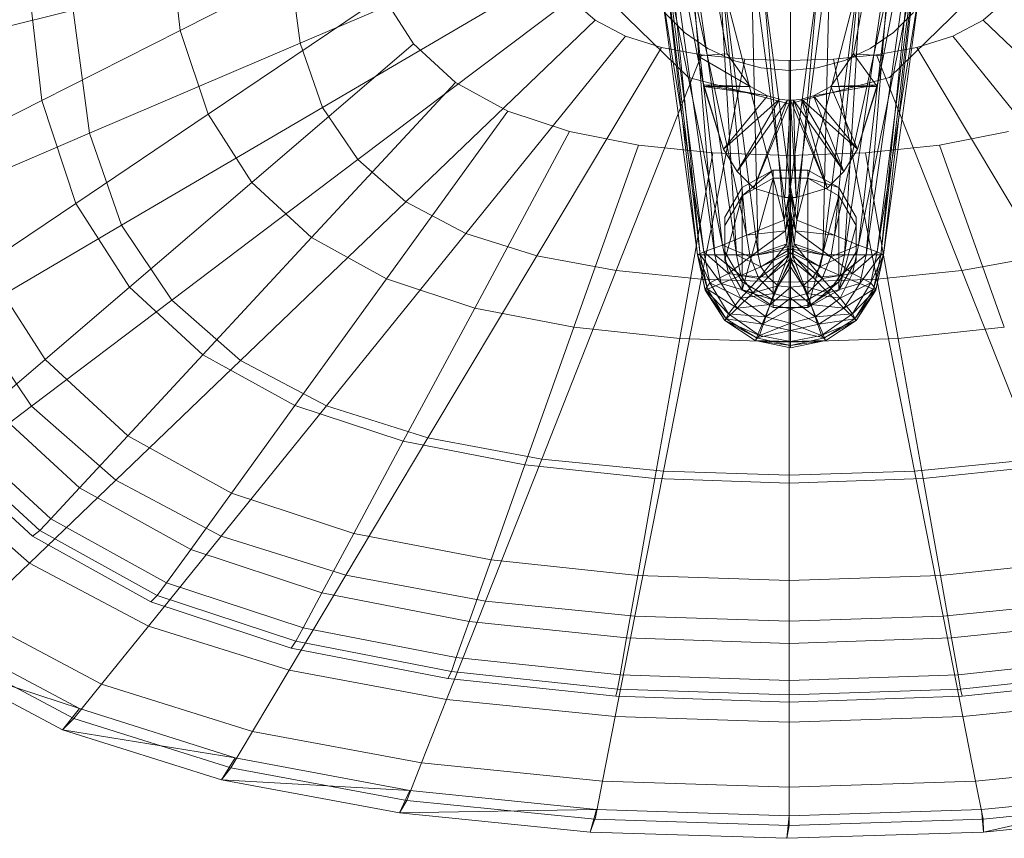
# Model space of a CAD drawing. Header units: metres. Extents: x 391.1 to 427.5, y 12.7 to 29.9.
# Tile 211 of 212: x 411.886 to 412.045, y 23.856 to 23.988. Entities that reach past the tile are written whole.
import ezdxf

# ---------------------------------------------------------------- set-up
doc = ezdxf.new("R2010")
doc.units = ezdxf.units.M
doc.layers.add('02_MOBILIARIO', color=7, linetype='Continuous', lineweight=18)
doc.layers.add('A-DETL-____-MBND', color=7, linetype='Continuous', lineweight=18)

# ---------------------------------------------------------------- blocks, each defined once
blk = doc.blocks.new('Family - Rentamans PS-1-153528-01_CLI_AIRE_PS1')
at = {"layer": 'A-DETL-____-MBND', "color": 253, "true_color": 0xaaaaaa}
for p, q in [((0.16249, 0.18273), (0.17279, 0.12673)), ((0.16249, 0.18273), (0.17279, 0.12673)), ((0.19319, 0.12673), (0.20349, 0.18273)), ((0.19319, 0.12673), (0.20349, 0.18273)), ((0.16799, 0.12643), (0.15799, 0.17843)), ((0.15799, 0.17843), (0.16799, 0.12643)), ((0.20799, 0.17843), (0.19799, 0.12643)), ((0.20799, 0.17843), (0.19799, 0.12643)), ((0.16839, 0.09423), (0.16129, 0.15423)), ((0.16799, 0.09423), (0.16129, 0.15423)), ((0.16799, 0.09423), (0.16129, 0.15423)), ((0.20469, 0.15423), (0.19759, 0.09423)), ((0.20469, 0.15423), (0.19799, 0.09423)), ((0.19799, 0.09423), (0.20469, 0.15423)), ((0.17079, 0.09423), (0.16269, 0.15123)), ((0.16839, 0.09423), (0.16269, 0.15123)), ((0.20329, 0.15123), (0.19519, 0.09423)), ((0.19759, 0.09423), (0.20329, 0.15123)), ((0.08444, 0.13051), (0.08263, 0.1466)), ((0.17429, 0.09423), (0.16649, 0.14723)), ((0.17079, 0.09423), (0.16649, 0.14723)), ((0.19949, 0.14723), (0.19169, 0.09423)), ((0.19949, 0.14723), (0.19519, 0.09423)), ((0.11406, 0.1455), (0.08444, 0.13051)), ((0.14281, 0.14517), (0.10383, 0.12847)), ((0.17779, 0.09423), (0.17119, 0.14553)), ((0.17429, 0.09423), (0.17119, 0.14553)), ((0.19479, 0.14553), (0.18819, 0.09423)), ((0.19169, 0.09423), (0.19479, 0.14553)), ((0.18299, 0.09573), (0.17659, 0.14403)), ((0.17779, 0.09423), (0.17659, 0.14403)), ((0.18939, 0.14403), (0.18299, 0.09573)), ((0.18299, 0.09573), (0.18299, 0.14323)), ((0.18819, 0.09423), (0.18939, 0.14403)), ((0.10383, 0.12847), (0.10196, 0.14236)), ((0.06207, 0.11919), (0.05985, 0.13894)), ((0.10743, 0.11808), (0.14464, 0.13991)), ((0.16799, 0.09423), (0.16199, 0.13823)), ((0.16899, 0.09473), (0.16199, 0.13823)), ((0.16899, 0.09473), (0.16339, 0.13823)), ((0.17199, 0.09583), (0.16339, 0.13823)), ((0.17199, 0.09583), (0.16699, 0.13823)), ((0.16699, 0.13823), (0.17589, 0.09743)), ((0.17199, 0.13823), (0.18199, 0.09983)), ((0.17199, 0.13823), (0.17589, 0.09743)), ((0.17859, 0.13823), (0.18299, 0.10523)), ((0.17859, 0.13823), (0.18199, 0.09983)), ((0.18299, 0.10523), (0.18739, 0.13823)), ((0.18299, 0.13813), (0.18299, 0.10523)), ((0.18739, 0.13823), (0.18399, 0.09983)), ((0.18399, 0.09983), (0.19399, 0.13823)), ((0.19399, 0.13823), (0.19009, 0.09743)), ((0.19009, 0.09743), (0.19899, 0.13823)), ((0.19899, 0.13823), (0.19399, 0.09583)), ((0.19399, 0.09583), (0.20259, 0.13823)), ((0.20399, 0.13823), (0.19699, 0.09473)), ((0.20259, 0.13823), (0.19699, 0.09473)), ((0.20399, 0.13823), (0.19799, 0.09423)), ((0.11719, 0.13603), (0.08893, 0.11696)), ((0.1131, 0.10963), (0.14751, 0.13563)), ((0.12213, 0.12833), (0.11719, 0.13603)), ((0.15143, 0.13218), (0.14751, 0.13563)), ((0.21801, 0.13563), (0.21409, 0.13218)), ((0.06713, 0.13377), (0.04082, 0.12728)), ((0.06981, 0.1139), (0.06713, 0.13377)), ((0.16652, 0.1229), (0.15464, 0.13448)), ((0.15464, 0.13448), (0.16652, 0.1229)), ((0.21088, 0.13448), (0.19899, 0.1229)), ((0.19899, 0.1229), (0.21088, 0.13448)), ((0.12086, 0.10282), (0.15143, 0.13218)), ((0.15634, 0.12959), (0.15143, 0.13218)), ((0.16588, 0.13019), (0.16265, 0.13343)), ((0.16588, 0.13019), (0.16265, 0.13343)), ((0.20287, 0.13343), (0.19963, 0.13019)), ((0.20287, 0.13343), (0.19963, 0.13019)), ((0.21409, 0.13218), (0.20918, 0.12959)), ((0.24466, 0.10282), (0.21409, 0.13218)), ((0.08444, 0.13051), (0.06207, 0.11919)), ((0.08893, 0.11696), (0.08444, 0.13051)), ((0.13056, 0.09769), (0.15634, 0.12959)), ((0.16214, 0.12776), (0.15634, 0.12959)), ((0.16963, 0.12757), (0.16588, 0.13019)), ((0.16963, 0.12757), (0.16588, 0.13019)), ((0.19963, 0.13019), (0.19588, 0.12757)), ((0.19963, 0.13019), (0.19588, 0.12757)), ((0.20918, 0.12959), (0.20338, 0.12776)), ((0.23496, 0.09769), (0.20918, 0.12959)), ((0.10383, 0.12847), (0.06981, 0.1139)), ((0.12213, 0.12833), (0.09599, 0.10594)), ((0.10743, 0.11808), (0.10383, 0.12847)), ((0.12888, 0.12212), (0.12213, 0.12833)), ((0.14201, 0.09408), (0.16214, 0.12776)), ((0.16864, 0.12656), (0.16214, 0.12776)), ((0.17378, 0.12563), (0.16963, 0.12757)), ((0.17378, 0.12563), (0.16963, 0.12757)), ((0.19588, 0.12757), (0.19174, 0.12563)), ((0.19588, 0.12757), (0.19174, 0.12563)), ((0.20338, 0.12776), (0.19688, 0.12656)), ((0.2235, 0.09408), (0.20338, 0.12776)), ((0.15485, 0.0917), (0.16864, 0.12656)), ((0.17279, 0.12673), (0.16799, 0.12643)), ((0.16799, 0.12643), (0.16899, 0.12173)), ((0.16899, 0.12143), (0.16799, 0.12643)), ((0.16799, 0.12643), (0.17649, 0.12143)), ((0.16799, 0.12643), (0.16899, 0.12143)), ((0.16859, 0.09032), (0.17559, 0.12586)), ((0.17559, 0.12586), (0.16864, 0.12656)), ((0.17279, 0.12673), (0.17649, 0.12143)), ((0.17649, 0.12143), (0.17279, 0.12673)), ((0.1782, 0.12445), (0.17378, 0.12563)), ((0.1782, 0.12445), (0.17378, 0.12563)), ((0.18276, 0.12563), (0.17559, 0.12586)), ((0.18993, 0.12586), (0.18276, 0.12563)), ((0.18276, 0.08986), (0.18276, 0.12563)), ((0.19174, 0.12563), (0.18732, 0.12445)), ((0.19174, 0.12563), (0.18732, 0.12445)), ((0.19319, 0.12673), (0.18949, 0.12143)), ((0.19319, 0.12673), (0.18949, 0.12143)), ((0.19688, 0.12656), (0.18993, 0.12586)), ((0.19692, 0.09032), (0.18993, 0.12586)), ((0.19699, 0.12143), (0.19319, 0.12673)), ((0.19799, 0.12643), (0.19319, 0.12673)), ((0.21066, 0.0917), (0.19688, 0.12656)), ((0.19699, 0.12173), (0.19799, 0.12643)), ((0.19799, 0.12643), (0.19699, 0.12143)), ((0.19699, 0.12173), (0.19799, 0.12643)), ((0.18276, 0.12405), (0.1782, 0.12445)), ((0.18276, 0.12405), (0.1782, 0.12445)), ((0.18732, 0.12445), (0.18276, 0.12405)), ((0.18732, 0.12445), (0.18276, 0.12405)), ((0.18276, 0.11866), (0.16652, 0.1229)), ((0.16652, 0.1229), (0.18276, 0.11866)), ((0.19899, 0.1229), (0.18276, 0.11866)), ((0.18276, 0.11866), (0.19899, 0.1229)), ((0.10565, 0.09705), (0.12888, 0.12212)), ((0.13732, 0.11744), (0.12888, 0.12212)), ((0.16899, 0.12173), (0.17219, 0.11133)), ((0.16899, 0.12143), (0.16899, 0.12173)), ((0.16899, 0.12173), (0.17929, 0.11993)), ((0.16899, 0.12173), (0.17649, 0.12143)), ((0.17219, 0.11133), (0.16899, 0.12143)), ((0.16899, 0.12143), (0.17219, 0.11133)), ((0.17929, 0.11993), (0.16899, 0.12143)), ((0.17649, 0.12143), (0.16899, 0.12143)), ((0.17649, 0.12143), (0.17929, 0.11993)), ((0.17929, 0.11993), (0.17649, 0.12143)), ((0.18669, 0.11993), (0.19699, 0.12173)), ((0.18949, 0.12143), (0.18669, 0.11993)), ((0.18949, 0.12143), (0.18669, 0.11993)), ((0.18949, 0.12143), (0.19699, 0.12173)), ((0.19379, 0.11133), (0.18949, 0.12143)), ((0.19699, 0.12143), (0.18949, 0.12143)), ((0.19379, 0.11133), (0.19699, 0.12173)), ((0.19379, 0.11133), (0.19699, 0.12143)), ((0.19699, 0.12143), (0.19379, 0.11133)), ((0.19699, 0.12173), (0.19699, 0.12143)), ((0.17219, 0.11133), (0.17929, 0.11993)), ((0.17929, 0.11993), (0.17219, 0.11133)), ((0.18119, 0.11943), (0.17219, 0.11133)), ((0.17219, 0.11133), (0.18119, 0.11943)), ((0.17439, 0.10773), (0.18119, 0.11943)), ((0.18119, 0.11943), (0.17439, 0.10773)), ((0.17929, 0.11993), (0.18119, 0.11943)), ((0.18119, 0.11943), (0.17929, 0.11993)), ((0.18119, 0.11943), (0.18249, 0.11923)), ((0.18249, 0.11923), (0.18119, 0.11943)), ((0.18479, 0.11943), (0.18349, 0.11923)), ((0.18479, 0.11943), (0.18349, 0.11923)), ((0.18669, 0.11993), (0.18479, 0.11943)), ((0.18669, 0.11993), (0.18479, 0.11943)), ((0.18889, 0.10503), (0.18479, 0.11943)), ((0.19159, 0.10773), (0.18479, 0.11943)), ((0.18479, 0.11943), (0.19159, 0.10773)), ((0.18479, 0.11943), (0.19379, 0.11133)), ((0.19159, 0.10773), (0.18669, 0.11993)), ((0.19379, 0.11133), (0.18669, 0.11993)), ((0.18669, 0.11993), (0.19379, 0.11133)), ((0.06207, 0.11919), (0.04662, 0.11137)), ((0.06758, 0.10256), (0.06207, 0.11919)), ((0.10743, 0.11808), (0.07496, 0.09903)), ((0.1131, 0.10964), (0.10743, 0.11808)), ((0.18249, 0.11923), (0.17439, 0.10773)), ((0.17439, 0.10773), (0.18249, 0.11923)), ((0.18299, 0.11923), (0.17709, 0.10503)), ((0.17709, 0.10503), (0.18299, 0.11923)), ((0.17709, 0.10503), (0.18249, 0.11923)), ((0.18249, 0.11923), (0.17709, 0.10503)), ((0.18299, 0.11923), (0.18209, 0.10353)), ((0.18209, 0.10353), (0.18299, 0.11923)), ((0.18249, 0.11923), (0.18299, 0.11923)), ((0.18299, 0.11923), (0.18249, 0.11923)), ((0.18349, 0.11923), (0.18299, 0.11923)), ((0.18299, 0.11923), (0.18389, 0.10353)), ((0.18299, 0.11923), (0.18889, 0.10503)), ((0.18349, 0.11923), (0.18299, 0.11923)), ((0.18389, 0.10353), (0.18349, 0.11923)), ((0.18889, 0.10503), (0.18349, 0.11923)), ((0.18349, 0.11923), (0.18889, 0.10503)), ((0.18349, 0.11923), (0.19159, 0.10773)), ((0.08893, 0.11696), (0.06758, 0.10256)), ((0.09599, 0.10594), (0.08893, 0.11696)), ((0.11773, 0.09036), (0.13732, 0.11744)), ((0.14729, 0.11416), (0.13732, 0.11744)), ((0.06981, 0.1139), (0.04411, 0.1029)), ((0.07496, 0.09903), (0.06981, 0.1139)), ((0.13201, 0.08566), (0.14729, 0.11416)), ((0.15847, 0.11198), (0.14729, 0.11416)), ((0.21822, 0.11416), (0.20705, 0.11198)), ((0.148, 0.08255), (0.15847, 0.11198)), ((0.17043, 0.11072), (0.15847, 0.11198)), ((0.17219, 0.11133), (0.17439, 0.10773)), ((0.17439, 0.10773), (0.17219, 0.11133)), ((0.19379, 0.11133), (0.19159, 0.10773)), ((0.19159, 0.10773), (0.19379, 0.11133)), ((0.20705, 0.11198), (0.19509, 0.11073)), ((0.20705, 0.11198), (0.21752, 0.08255)), ((0.16511, 0.08075), (0.17043, 0.11072)), ((0.18276, 0.11031), (0.17043, 0.11072)), ((0.19509, 0.11072), (0.18276, 0.11031)), ((0.18276, 0.08015), (0.18276, 0.11031)), ((0.2004, 0.08075), (0.19509, 0.11072)), ((0.08308, 0.08694), (0.1131, 0.10964)), ((0.12086, 0.10282), (0.1131, 0.10963)), ((0.17439, 0.10773), (0.17709, 0.10503)), ((0.17709, 0.10503), (0.17439, 0.10773)), ((0.18019, 0.10795), (0.17519, 0.10381)), ((0.18019, 0.10795), (0.17519, 0.10514)), ((0.17519, 0.10381), (0.18019, 0.10663)), ((0.18019, 0.10663), (0.17519, 0.08856)), ((0.18579, 0.10795), (0.18019, 0.10795)), ((0.18019, 0.10795), (0.18019, 0.10663)), ((0.18019, 0.10663), (0.18579, 0.10663)), ((0.18019, 0.10663), (0.18019, 0.08575)), ((0.18579, 0.10795), (0.18579, 0.10663)), ((0.19079, 0.10514), (0.18579, 0.10795)), ((0.19079, 0.10514), (0.18579, 0.10663)), ((0.18579, 0.10663), (0.19079, 0.10381)), ((0.18579, 0.10663), (0.18579, 0.08575)), ((0.19159, 0.10773), (0.18889, 0.10503)), ((0.18889, 0.10503), (0.19159, 0.10773)), ((0.09599, 0.10594), (0.07625, 0.08904)), ((0.10565, 0.09705), (0.09599, 0.10594)), ((0.17519, 0.10514), (0.17239, 0.10035)), ((0.17519, 0.10514), (0.17519, 0.10381)), ((0.17709, 0.10503), (0.18209, 0.10353)), ((0.18209, 0.10353), (0.17709, 0.10503)), ((0.18199, 0.09983), (0.18299, 0.10523)), ((0.18299, 0.10523), (0.18399, 0.09983)), ((0.18299, 0.10523), (0.18299, 0.10423)), ((0.18889, 0.10503), (0.18389, 0.10353)), ((0.18389, 0.10353), (0.18889, 0.10503)), ((0.19359, 0.10035), (0.19079, 0.10514)), ((0.19079, 0.10514), (0.19079, 0.10381)), ((0.17239, 0.09901), (0.17519, 0.10381)), ((0.17519, 0.10381), (0.17239, 0.09337)), ((0.17519, 0.10381), (0.17519, 0.08856)), ((0.18199, 0.09983), (0.18299, 0.10423)), ((0.18209, 0.10353), (0.18389, 0.10353)), ((0.18389, 0.10353), (0.18209, 0.10353)), ((0.18219, 0.09813), (0.18299, 0.10423)), ((0.18299, 0.10423), (0.18399, 0.09983)), ((0.18299, 0.10423), (0.18379, 0.09813)), ((0.18299, 0.10423), (0.18299, 0.10123)), ((0.18579, 0.08575), (0.19079, 0.10381)), ((0.19079, 0.10381), (0.19359, 0.09901)), ((0.19079, 0.10381), (0.19079, 0.08856)), ((0.06758, 0.10256), (0.05283, 0.09261)), ((0.07625, 0.08904), (0.06758, 0.10256)), ((0.09417, 0.07719), (0.12086, 0.10282)), ((0.13056, 0.09769), (0.12086, 0.10282)), ((0.17239, 0.10035), (0.17239, 0.09901)), ((0.17239, 0.10035), (0.17239, 0.09472)), ((0.18219, 0.09813), (0.18299, 0.10123)), ((0.18239, 0.09603), (0.18299, 0.10123)), ((0.18239, 0.09603), (0.18299, 0.10023)), ((0.18259, 0.09403), (0.18299, 0.10023)), ((0.18299, 0.10123), (0.18379, 0.09813)), ((0.18299, 0.10123), (0.18359, 0.09603)), ((0.18299, 0.10123), (0.18299, 0.10023)), ((0.18299, 0.10023), (0.18359, 0.09603)), ((0.18299, 0.10023), (0.18339, 0.09403)), ((0.18299, 0.10023), (0.18299, 0.09323)), ((0.19359, 0.09901), (0.19359, 0.10035)), ((0.19359, 0.09472), (0.19359, 0.10035)), ((0.07496, 0.09903), (0.05043, 0.08464)), ((0.08308, 0.08694), (0.07496, 0.09903)), ((0.17239, 0.09337), (0.17239, 0.09901)), ((0.17589, 0.09743), (0.18199, 0.09983)), ((0.18199, 0.09983), (0.18219, 0.09813)), ((0.18399, 0.09983), (0.18379, 0.09813)), ((0.18399, 0.09983), (0.19009, 0.09743)), ((0.19079, 0.08856), (0.19359, 0.09901)), ((0.19359, 0.09901), (0.19359, 0.09337)), ((0.08811, 0.07812), (0.10565, 0.09705)), ((0.11773, 0.09036), (0.10565, 0.09705)), ((0.10805, 0.06985), (0.13056, 0.09769)), ((0.14201, 0.09408), (0.13056, 0.09769)), ((0.17199, 0.09583), (0.17589, 0.09743)), ((0.17589, 0.09743), (0.18219, 0.09813)), ((0.17589, 0.09743), (0.17649, 0.09393)), ((0.17649, 0.09393), (0.18219, 0.09813)), ((0.18219, 0.09813), (0.18239, 0.09603)), ((0.18379, 0.09813), (0.18359, 0.09603)), ((0.18379, 0.09813), (0.19009, 0.09743)), ((0.18379, 0.09813), (0.18949, 0.09393)), ((0.19009, 0.09743), (0.18949, 0.09393)), ((0.19009, 0.09743), (0.19399, 0.09583)), ((0.16899, 0.09473), (0.17199, 0.09583)), ((0.17299, 0.09123), (0.17199, 0.09583)), ((0.17649, 0.09393), (0.17199, 0.09583)), ((0.17649, 0.09393), (0.18239, 0.09603)), ((0.18299, 0.09573), (0.17779, 0.09423)), ((0.17789, 0.09043), (0.18239, 0.09603)), ((0.18239, 0.09603), (0.18259, 0.09403)), ((0.18819, 0.09423), (0.18299, 0.09573)), ((0.18299, 0.09523), (0.18299, 0.09573)), ((0.18359, 0.09603), (0.18339, 0.09403)), ((0.18359, 0.09603), (0.18949, 0.09393)), ((0.18359, 0.09603), (0.18809, 0.09043)), ((0.18949, 0.09393), (0.19399, 0.09583)), ((0.19399, 0.09583), (0.19299, 0.09123)), ((0.19399, 0.09583), (0.19699, 0.09473)), ((0.12445, 0.06469), (0.14201, 0.09408)), ((0.15486, 0.0917), (0.14201, 0.09408)), ((0.16799, 0.09423), (0.16899, 0.09473)), ((0.16839, 0.09423), (0.16799, 0.09423)), ((0.16959, 0.08873), (0.16799, 0.09423)), ((0.16919, 0.08853), (0.16799, 0.09423)), ((0.16919, 0.08853), (0.16799, 0.09423)), ((0.16919, 0.08863), (0.16799, 0.09423)), ((0.16799, 0.09423), (0.16999, 0.08973)), ((0.17079, 0.09423), (0.16839, 0.09423)), ((0.17179, 0.08963), (0.16839, 0.09423)), ((0.16959, 0.08873), (0.16839, 0.09423)), ((0.16999, 0.08973), (0.16899, 0.09473)), ((0.17299, 0.09123), (0.16899, 0.09473)), ((0.17429, 0.09423), (0.17079, 0.09423)), ((0.17499, 0.09093), (0.17079, 0.09423)), ((0.17179, 0.08963), (0.17079, 0.09423)), ((0.17239, 0.09472), (0.17239, 0.09337)), ((0.17239, 0.09472), (0.17519, 0.08991)), ((0.17299, 0.09123), (0.17649, 0.09393)), ((0.17779, 0.09423), (0.17429, 0.09423)), ((0.17819, 0.09233), (0.17429, 0.09423)), ((0.17499, 0.09093), (0.17429, 0.09423)), ((0.17789, 0.09043), (0.17649, 0.09393)), ((0.18299, 0.09523), (0.17779, 0.09423)), ((0.17819, 0.09233), (0.17779, 0.09423)), ((0.17789, 0.09043), (0.18259, 0.09403)), ((0.18299, 0.09523), (0.17819, 0.09233)), ((0.18299, 0.09463), (0.17819, 0.09233)), ((0.18299, 0.09463), (0.17939, 0.09063)), ((0.18259, 0.09403), (0.18029, 0.08803)), ((0.18259, 0.09403), (0.18299, 0.09323)), ((0.18819, 0.09423), (0.18299, 0.09523)), ((0.18779, 0.09233), (0.18299, 0.09523)), ((0.18299, 0.09463), (0.18299, 0.09523)), ((0.18779, 0.09233), (0.18299, 0.09463)), ((0.18659, 0.09063), (0.18299, 0.09463)), ((0.18299, 0.09363), (0.18299, 0.09463)), ((0.18339, 0.09403), (0.18299, 0.09323)), ((0.18809, 0.09043), (0.18339, 0.09403)), ((0.18339, 0.09403), (0.18569, 0.08803)), ((0.19169, 0.09423), (0.18779, 0.09233)), ((0.18779, 0.09233), (0.18819, 0.09423)), ((0.18949, 0.09393), (0.18809, 0.09043)), ((0.19169, 0.09423), (0.18819, 0.09423)), ((0.18949, 0.09393), (0.19299, 0.09123)), ((0.19079, 0.08991), (0.19359, 0.09472)), ((0.19519, 0.09423), (0.19099, 0.09093)), ((0.19099, 0.09093), (0.19169, 0.09423)), ((0.19519, 0.09423), (0.19169, 0.09423)), ((0.19699, 0.09473), (0.19299, 0.09123)), ((0.19359, 0.09337), (0.19359, 0.09472)), ((0.19519, 0.09423), (0.19419, 0.08963)), ((0.19759, 0.09423), (0.19419, 0.08963)), ((0.19759, 0.09423), (0.19519, 0.09423)), ((0.19699, 0.09473), (0.19599, 0.08973)), ((0.19599, 0.08973), (0.19799, 0.09423)), ((0.19799, 0.09423), (0.19639, 0.08873)), ((0.19639, 0.08873), (0.19759, 0.09423)), ((0.19799, 0.09423), (0.19679, 0.08863)), ((0.19679, 0.08863), (0.19799, 0.09423)), ((0.19799, 0.09423), (0.19679, 0.08853)), ((0.19699, 0.09473), (0.19799, 0.09423)), ((0.19799, 0.09423), (0.19759, 0.09423)), ((0.2235, 0.09408), (0.21066, 0.0917)), ((0.06261, 0.07735), (0.05283, 0.09261)), ((0.17239, 0.09337), (0.17519, 0.08856)), ((0.17819, 0.09233), (0.17499, 0.09093)), ((0.17939, 0.09063), (0.17819, 0.09233)), ((0.18299, 0.09363), (0.17939, 0.09063)), ((0.18299, 0.09323), (0.18029, 0.08803)), ((0.18299, 0.09363), (0.18099, 0.08923)), ((0.18299, 0.09233), (0.18099, 0.08923)), ((0.18659, 0.09063), (0.18299, 0.09363)), ((0.18499, 0.08923), (0.18299, 0.09363)), ((0.18299, 0.09233), (0.18299, 0.09363)), ((0.18299, 0.09323), (0.18569, 0.08803)), ((0.18299, 0.09323), (0.18299, 0.08723)), ((0.18499, 0.08923), (0.18299, 0.09233)), ((0.18299, 0.08903), (0.18299, 0.09233)), ((0.18659, 0.09063), (0.18779, 0.09233)), ((0.19099, 0.09093), (0.18779, 0.09233)), ((0.19079, 0.08856), (0.19359, 0.09337)), ((0.14283, 0.06127), (0.15486, 0.0917)), ((0.16859, 0.09032), (0.15486, 0.0917)), ((0.16999, 0.08973), (0.17299, 0.09123)), ((0.17499, 0.09093), (0.17179, 0.08963)), ((0.17499, 0.08723), (0.17299, 0.09123)), ((0.17789, 0.09043), (0.17299, 0.09123)), ((0.17939, 0.09063), (0.17499, 0.09093)), ((0.17689, 0.08813), (0.17499, 0.09093)), ((0.19099, 0.09093), (0.18659, 0.09063)), ((0.19299, 0.09123), (0.18809, 0.09043)), ((0.18909, 0.08813), (0.19099, 0.09093)), ((0.19299, 0.09123), (0.19099, 0.08723)), ((0.19419, 0.08963), (0.19099, 0.09093)), ((0.19299, 0.09123), (0.19599, 0.08973)), ((0.21066, 0.0917), (0.19692, 0.09032)), ((0.22269, 0.06127), (0.21066, 0.0917)), ((0.10294, 0.06991), (0.11773, 0.09036)), ((0.13201, 0.08566), (0.11773, 0.09036)), ((0.16248, 0.0593), (0.16859, 0.09032)), ((0.18276, 0.08986), (0.16859, 0.09032)), ((0.16919, 0.08863), (0.16999, 0.08973)), ((0.17179, 0.08963), (0.16959, 0.08873)), ((0.17299, 0.08473), (0.16999, 0.08973)), ((0.16999, 0.08973), (0.17499, 0.08723)), ((0.17689, 0.08813), (0.17179, 0.08963)), ((0.17439, 0.08563), (0.17179, 0.08963)), ((0.17499, 0.08723), (0.17789, 0.09043)), ((0.17519, 0.08991), (0.18019, 0.087)), ((0.17519, 0.08856), (0.17519, 0.08991)), ((0.17939, 0.09063), (0.17689, 0.08813)), ((0.18099, 0.08923), (0.17689, 0.08813)), ((0.17789, 0.09043), (0.18029, 0.08803)), ((0.18099, 0.08923), (0.17939, 0.09063)), ((0.18099, 0.08923), (0.17969, 0.08623)), ((0.18299, 0.08903), (0.18099, 0.08923)), ((0.19692, 0.09032), (0.18276, 0.08986)), ((0.18276, 0.05865), (0.18276, 0.08986)), ((0.18299, 0.08903), (0.18499, 0.08923)), ((0.18499, 0.08923), (0.18659, 0.09063)), ((0.18909, 0.08813), (0.18499, 0.08923)), ((0.18629, 0.08623), (0.18499, 0.08923)), ((0.18809, 0.09043), (0.18569, 0.08803)), ((0.18579, 0.08575), (0.19079, 0.08991)), ((0.18579, 0.087), (0.19079, 0.08991)), ((0.18909, 0.08813), (0.18659, 0.09063)), ((0.18809, 0.09043), (0.19099, 0.08723)), ((0.19419, 0.08963), (0.18909, 0.08813)), ((0.19079, 0.08856), (0.19079, 0.08991)), ((0.19099, 0.08723), (0.19599, 0.08973)), ((0.19419, 0.08963), (0.19159, 0.08563)), ((0.19599, 0.08973), (0.19299, 0.08473)), ((0.19639, 0.08873), (0.19419, 0.08963)), ((0.19599, 0.08973), (0.19679, 0.08863)), ((0.20303, 0.0593), (0.19693, 0.09032)), ((0.07625, 0.08904), (0.06261, 0.07735)), ((0.08811, 0.07812), (0.07625, 0.08904)), ((0.16959, 0.08873), (0.16919, 0.08853)), ((0.16919, 0.08853), (0.16919, 0.08863)), ((0.17239, 0.08363), (0.16919, 0.08863)), ((0.17299, 0.08473), (0.16919, 0.08863)), ((0.17259, 0.08393), (0.16919, 0.08853)), ((0.17239, 0.08363), (0.16919, 0.08853)), ((0.16919, 0.08853), (0.17239, 0.08363)), ((0.17439, 0.08563), (0.16959, 0.08873)), ((0.17259, 0.08393), (0.16959, 0.08873)), ((0.17689, 0.08813), (0.17439, 0.08563)), ((0.18029, 0.08803), (0.17499, 0.08723)), ((0.17519, 0.08856), (0.18019, 0.08575)), ((0.17519, 0.08856), (0.18019, 0.087)), ((0.17969, 0.08623), (0.17689, 0.08813)), ((0.18029, 0.08803), (0.17899, 0.08423)), ((0.17969, 0.08623), (0.18299, 0.08903)), ((0.18029, 0.08803), (0.18299, 0.08723)), ((0.18629, 0.08623), (0.18299, 0.08903)), ((0.18299, 0.08553), (0.18299, 0.08903)), ((0.18569, 0.08803), (0.18299, 0.08723)), ((0.18569, 0.08803), (0.19099, 0.08723)), ((0.18569, 0.08803), (0.18699, 0.08423)), ((0.18579, 0.08575), (0.19079, 0.08856)), ((0.18629, 0.08623), (0.18909, 0.08813)), ((0.19159, 0.08563), (0.18909, 0.08813)), ((0.19639, 0.08873), (0.19159, 0.08563)), ((0.19299, 0.08473), (0.19679, 0.08863)), ((0.19339, 0.08393), (0.19639, 0.08873)), ((0.19679, 0.08853), (0.19339, 0.08393)), ((0.19679, 0.08863), (0.19359, 0.08363)), ((0.19359, 0.08363), (0.19679, 0.08853)), ((0.19679, 0.08853), (0.19359, 0.08363)), ((0.19679, 0.08853), (0.19639, 0.08873)), ((0.19679, 0.08863), (0.19679, 0.08853)), ((0.0604, 0.06981), (0.08308, 0.08694)), ((0.09417, 0.07719), (0.08308, 0.08694)), ((0.17299, 0.08473), (0.17499, 0.08723)), ((0.17969, 0.08623), (0.17439, 0.08563)), ((0.17499, 0.08723), (0.17899, 0.08423)), ((0.17839, 0.08303), (0.17969, 0.08623)), ((0.18299, 0.08723), (0.17899, 0.08423)), ((0.18299, 0.08553), (0.17969, 0.08623)), ((0.18019, 0.087), (0.18579, 0.087)), ((0.18019, 0.08575), (0.18019, 0.087)), ((0.18299, 0.08723), (0.18699, 0.08423)), ((0.18299, 0.08723), (0.18299, 0.08323)), ((0.18299, 0.08553), (0.18629, 0.08623)), ((0.18579, 0.087), (0.18579, 0.08575)), ((0.19159, 0.08563), (0.18629, 0.08623)), ((0.18759, 0.08303), (0.18629, 0.08623)), ((0.19099, 0.08723), (0.18699, 0.08423)), ((0.19099, 0.08723), (0.19299, 0.08473)), ((0.05043, 0.08464), (0.0604, 0.06981)), ((0.12046, 0.06414), (0.13201, 0.08566)), ((0.148, 0.08255), (0.13201, 0.08566)), ((0.17239, 0.08363), (0.17299, 0.08473)), ((0.17439, 0.08563), (0.17259, 0.08393)), ((0.17799, 0.08123), (0.17299, 0.08473)), ((0.17899, 0.08423), (0.17299, 0.08473)), ((0.17839, 0.08303), (0.17439, 0.08563)), ((0.17839, 0.08303), (0.18299, 0.08553)), ((0.18019, 0.08575), (0.18579, 0.08575)), ((0.18759, 0.08303), (0.18299, 0.08553)), ((0.18299, 0.08203), (0.18299, 0.08553)), ((0.18699, 0.08423), (0.19299, 0.08473)), ((0.19159, 0.08563), (0.18759, 0.08303)), ((0.19299, 0.08473), (0.18799, 0.08123)), ((0.19339, 0.08393), (0.19159, 0.08563)), ((0.19299, 0.08473), (0.19359, 0.08363)), ((0.17239, 0.08363), (0.17259, 0.08393)), ((0.17239, 0.08363), (0.17729, 0.08043)), ((0.17729, 0.08043), (0.17239, 0.08363)), ((0.17749, 0.08083), (0.17239, 0.08363)), ((0.17799, 0.08123), (0.17239, 0.08363)), ((0.17749, 0.08083), (0.17259, 0.08393)), ((0.17259, 0.08393), (0.17839, 0.08303)), ((0.17749, 0.08083), (0.17839, 0.08303)), ((0.17899, 0.08423), (0.17799, 0.08123)), ((0.18299, 0.08323), (0.17799, 0.08123)), ((0.18299, 0.08203), (0.17839, 0.08303)), ((0.17899, 0.08423), (0.18299, 0.08323)), ((0.18699, 0.08423), (0.18299, 0.08323)), ((0.18299, 0.08323), (0.18799, 0.08123)), ((0.18299, 0.08323), (0.18299, 0.08023)), ((0.18759, 0.08303), (0.18299, 0.08203)), ((0.18699, 0.08423), (0.18799, 0.08123)), ((0.19339, 0.08393), (0.18759, 0.08303)), ((0.18849, 0.08083), (0.18759, 0.08303)), ((0.18799, 0.08123), (0.19359, 0.08363)), ((0.18849, 0.08083), (0.19339, 0.08393)), ((0.19359, 0.08363), (0.18849, 0.08083)), ((0.19359, 0.08363), (0.18869, 0.08043)), ((0.18869, 0.08043), (0.19359, 0.08363)), ((0.19359, 0.08363), (0.19339, 0.08393)), ((0.14009, 0.06032), (0.148, 0.08255)), ((0.16511, 0.08075), (0.148, 0.08255)), ((0.17799, 0.08123), (0.17729, 0.08043)), ((0.18299, 0.08203), (0.17749, 0.08083)), ((0.18299, 0.08023), (0.17799, 0.08123)), ((0.18849, 0.08083), (0.18299, 0.08203)), ((0.18299, 0.07963), (0.18299, 0.08203)), ((0.18799, 0.08123), (0.18299, 0.08023)), ((0.18799, 0.08123), (0.18869, 0.08043)), ((0.21752, 0.08255), (0.2004, 0.08075)), ((0.1611, 0.05811), (0.16511, 0.08075)), ((0.18276, 0.08015), (0.16511, 0.08075)), ((0.17729, 0.08043), (0.17749, 0.08083)), ((0.17729, 0.08043), (0.18299, 0.07923)), ((0.18299, 0.07923), (0.17729, 0.08043)), ((0.17729, 0.08043), (0.18299, 0.07963)), ((0.18299, 0.08023), (0.17729, 0.08043)), ((0.18299, 0.07963), (0.17749, 0.08083)), ((0.2004, 0.08075), (0.18276, 0.08015)), ((0.18276, 0.05738), (0.18276, 0.08015)), ((0.18299, 0.07963), (0.18849, 0.08083)), ((0.18869, 0.08043), (0.18299, 0.07923)), ((0.18299, 0.07923), (0.18869, 0.08043)), ((0.18869, 0.08043), (0.18299, 0.07963)), ((0.18869, 0.08043), (0.18299, 0.08023)), ((0.18299, 0.08023), (0.18299, 0.07923)), ((0.18299, 0.07923), (0.18299, 0.07963)), ((0.18869, 0.08043), (0.18849, 0.08083)), ((0.2004, 0.08075), (0.20442, 0.05811)), ((0.07599, 0.06504), (0.08811, 0.07812)), ((0.10294, 0.06991), (0.08811, 0.07812)), ((0.06261, 0.07735), (0.05382, 0.06982)), ((0.07599, 0.06504), (0.06261, 0.07735)), ((0.07402, 0.05783), (0.09417, 0.07719)), ((0.10805, 0.06985), (0.09417, 0.07719)), ((0.04473, 0.05796), (0.0604, 0.06981)), ((0.06817, 0.05661), (0.05382, 0.06982)), ((0.0604, 0.06981), (0.07402, 0.05783)), ((0.09106, 0.04882), (0.10805, 0.06985)), ((0.09272, 0.05577), (0.10294, 0.06991)), ((0.12046, 0.06414), (0.10294, 0.06991)), ((0.12445, 0.06469), (0.10805, 0.06985)), ((0.06355, 0.05162), (0.04862, 0.06537)), ((0.06177, 0.0497), (0.04662, 0.06365)), ((0.06817, 0.05661), (0.07599, 0.06504)), ((0.09272, 0.05577), (0.07599, 0.06504)), ((0.11118, 0.04249), (0.12445, 0.06469)), ((0.11248, 0.04926), (0.12046, 0.06414)), ((0.14009, 0.06032), (0.12046, 0.06414)), ((0.14283, 0.06127), (0.12445, 0.06469)), ((0.06056, 0.04879), (0.04526, 0.06288)), ((0.13374, 0.0383), (0.14283, 0.06127)), ((0.16248, 0.0593), (0.14283, 0.06127)), ((0.22269, 0.06127), (0.20303, 0.0593)), ((0.13463, 0.04496), (0.14009, 0.06032)), ((0.1611, 0.05811), (0.14009, 0.06032)), ((0.16248, 0.0593), (0.15787, 0.03587)), ((0.18276, 0.05865), (0.16248, 0.0593)), ((0.20303, 0.0593), (0.18276, 0.05865)), ((0.20303, 0.0593), (0.20764, 0.03587)), ((0.22542, 0.06032), (0.20442, 0.05811)), ((0.04473, 0.05796), (0.06009, 0.04446)), ((0.06009, 0.04446), (0.07402, 0.05783)), ((0.07402, 0.05783), (0.09106, 0.04882)), ((0.15832, 0.04246), (0.1611, 0.05811)), ((0.18276, 0.05738), (0.1611, 0.05811)), ((0.18276, 0.05865), (0.18276, 0.03507)), ((0.20442, 0.05811), (0.18276, 0.05738)), ((0.18276, 0.05738), (0.18276, 0.04164)), ((0.20442, 0.05811), (0.20719, 0.04246)), ((0.06355, 0.05162), (0.06817, 0.05661)), ((0.08613, 0.04666), (0.06817, 0.05661)), ((0.08613, 0.04666), (0.09272, 0.05577)), ((0.11248, 0.04926), (0.09272, 0.05577)), ((0.06177, 0.0497), (0.06355, 0.05162)), ((0.08223, 0.04128), (0.06355, 0.05162)), ((0.06056, 0.04879), (0.06177, 0.0497)), ((0.08073, 0.0392), (0.06177, 0.0497)), ((0.07971, 0.03819), (0.06056, 0.04879)), ((0.07931, 0.03429), (0.09106, 0.04882)), ((0.09106, 0.04882), (0.11118, 0.04249)), ((0.10733, 0.03967), (0.11248, 0.04926)), ((0.13463, 0.04496), (0.11248, 0.04926)), ((0.08223, 0.04128), (0.08613, 0.04666)), ((0.10733, 0.03967), (0.08613, 0.04666)), ((0.13111, 0.03505), (0.13463, 0.04496)), ((0.15832, 0.04246), (0.13463, 0.04496)), ((0.23089, 0.04496), (0.20719, 0.04246)), ((0.05111, 0.03583), (0.06009, 0.04446)), ((0.06009, 0.04446), (0.07931, 0.03429)), ((0.10202, 0.02715), (0.11118, 0.04249)), ((0.11118, 0.04249), (0.13374, 0.0383)), ((0.15832, 0.04246), (0.15653, 0.03237)), ((0.18276, 0.04164), (0.15832, 0.04246)), ((0.20719, 0.04246), (0.18276, 0.04164)), ((0.18276, 0.04164), (0.18276, 0.03149)), ((0.20719, 0.04246), (0.20898, 0.03237)), ((0.08073, 0.0392), (0.08223, 0.04128)), ((0.1043, 0.03401), (0.08223, 0.04128)), ((0.08073, 0.0392), (0.07971, 0.03819)), ((0.10233, 0.03074), (0.07971, 0.03819)), ((0.10312, 0.03183), (0.08073, 0.0392)), ((0.1043, 0.03401), (0.10733, 0.03967)), ((0.13111, 0.03505), (0.10733, 0.03967)), ((0.12746, 0.02242), (0.13374, 0.0383)), ((0.13374, 0.0383), (0.15787, 0.03587)), ((0.20764, 0.03587), (0.23178, 0.0383)), ((0.05111, 0.03583), (0.07174, 0.02492)), ((0.13111, 0.03505), (0.12902, 0.0292)), ((0.15653, 0.03237), (0.13111, 0.03505)), ((0.15787, 0.03587), (0.15469, 0.01968)), ((0.15787, 0.03587), (0.18276, 0.03507)), ((0.18276, 0.03507), (0.20764, 0.03587)), ((0.18276, 0.03507), (0.18276, 0.01878)), ((0.20764, 0.03587), (0.21083, 0.01968)), ((0.23441, 0.03505), (0.20898, 0.03237)), ((0.07174, 0.02492), (0.07931, 0.03429)), ((0.07931, 0.03429), (0.10202, 0.02715)), ((0.10429, 0.03401), (0.10312, 0.03183)), ((0.12902, 0.0292), (0.1043, 0.03401)), ((0.04685, 0.0323), (0.06815, 0.02095)), ((0.10312, 0.03183), (0.10233, 0.03074)), ((0.12822, 0.02694), (0.10312, 0.03183)), ((0.15653, 0.03237), (0.15548, 0.02641)), ((0.18276, 0.03149), (0.15653, 0.03238)), ((0.20898, 0.03237), (0.18276, 0.03149)), ((0.20898, 0.03237), (0.21004, 0.02641)), ((0.04581, 0.03074), (0.06727, 0.01938)), ((0.12768, 0.02581), (0.10233, 0.03074)), ((0.18276, 0.03149), (0.18276, 0.0255)), ((0.04368, 0.02904), (0.06815, 0.02095)), ((0.04368, 0.02904), (0.06542, 0.01754)), ((0.12902, 0.0292), (0.12822, 0.02694)), ((0.15548, 0.02641), (0.12902, 0.0292)), ((0.23649, 0.0292), (0.21004, 0.02641)), ((0.09611, 0.01725), (0.10202, 0.02715)), ((0.10202, 0.02715), (0.12746, 0.02242)), ((0.12822, 0.02694), (0.12768, 0.02581)), ((0.15479, 0.02295), (0.12768, 0.02581)), ((0.15507, 0.02412), (0.12822, 0.02694)), ((0.15548, 0.02641), (0.15507, 0.02412)), ((0.18276, 0.0255), (0.15548, 0.02641)), ((0.21004, 0.02641), (0.18276, 0.0255)), ((0.18276, 0.0255), (0.18276, 0.02319)), ((0.21004, 0.02641), (0.21045, 0.02412)), ((0.23729, 0.02694), (0.21045, 0.02412)), ((0.23784, 0.02581), (0.21072, 0.02295)), ((0.06727, 0.01938), (0.07174, 0.02492)), ((0.07174, 0.02492), (0.09611, 0.01725)), ((0.15507, 0.02412), (0.15479, 0.02295)), ((0.18276, 0.02319), (0.15507, 0.02412)), ((0.21045, 0.02412), (0.18276, 0.02319)), ((0.21045, 0.02412), (0.21072, 0.02295)), ((0.12342, 0.01218), (0.12746, 0.02242)), ((0.12746, 0.02242), (0.15469, 0.01968)), ((0.18276, 0.02201), (0.15479, 0.02295)), ((0.18276, 0.02319), (0.18276, 0.02201)), ((0.21072, 0.02295), (0.18276, 0.02201)), ((0.21083, 0.01968), (0.23805, 0.02242)), ((0.06815, 0.02095), (0.06542, 0.01754)), ((0.06815, 0.02095), (0.0933, 0.01298)), ((0.06727, 0.01938), (0.06542, 0.01754)), ((0.06727, 0.01938), (0.09261, 0.01141)), ((0.15469, 0.01968), (0.15263, 0.00924)), ((0.15469, 0.01968), (0.18276, 0.01878)), ((0.18276, 0.01878), (0.21083, 0.01968)), ((0.21083, 0.01968), (0.21289, 0.00924)), ((0.06542, 0.01754), (0.0933, 0.01298)), ((0.06542, 0.01754), (0.09109, 0.00946)), ((0.18276, 0.01878), (0.18276, 0.00828)), ((0.09261, 0.01141), (0.09611, 0.01725)), ((0.09611, 0.01725), (0.12342, 0.01218)), ((0.0933, 0.01298), (0.09109, 0.00946)), ((0.0933, 0.01298), (0.1215, 0.0077)), ((0.09109, 0.00946), (0.09261, 0.01141)), ((0.09261, 0.01141), (0.12102, 0.00613)), ((0.12102, 0.00613), (0.12342, 0.01218)), ((0.12342, 0.01218), (0.15263, 0.00924)), ((0.21289, 0.00925), (0.2421, 0.01218)), ((0.09109, 0.00946), (0.1215, 0.0077)), ((0.09109, 0.00946), (0.11987, 0.00411)), ((0.15263, 0.00924), (0.15142, 0.00308)), ((0.15263, 0.00924), (0.18276, 0.00828)), ((0.18276, 0.00828), (0.21288, 0.00924)), ((0.18276, 0.00828), (0.18276, 0.00207)), ((0.21288, 0.00924), (0.2141, 0.00308)), ((0.1215, 0.0077), (0.11987, 0.00411)), ((0.1215, 0.0077), (0.15166, 0.00465)), ((0.21386, 0.00465), (0.24402, 0.0077)), ((0.21415, 0.00102), (0.24402, 0.0077)), ((0.11987, 0.00411), (0.12102, 0.00613)), ((0.12102, 0.00613), (0.15141, 0.00308)), ((0.2141, 0.00308), (0.24449, 0.00613)), ((0.11987, 0.00411), (0.15166, 0.00465)), ((0.11987, 0.00411), (0.15065, 0.00102)), ((0.15166, 0.00465), (0.15065, 0.00102)), ((0.15166, 0.00465), (0.18276, 0.00364)), ((0.1824, 0), (0.18276, 0.00364)), ((0.18276, 0.00364), (0.21386, 0.00465)), ((0.21415, 0.00102), (0.21386, 0.00465)), ((0.21415, 0.00102), (0.24493, 0.00411)), ((0.15141, 0.00308), (0.15065, 0.00102)), ((0.15141, 0.00308), (0.18276, 0.00207)), ((0.18276, 0.00207), (0.1824, 0)), ((0.18276, 0.00207), (0.2141, 0.00308)), ((0.2141, 0.00308), (0.21415, 0.00102)), ((0.15065, 0.00102), (0.1824, 0)), ((0.1824, 0), (0.21415, 0.00102))]:
    blk.add_line(p, q, dxfattribs=at)
blk = doc.blocks.new('LONDR55-XX_ZZ-ARQ-CAA-M3D-Londres55_ifc-1-01_CLI_AIRE_PS1')
at = {"layer": '02_MOBILIARIO', "color": 253, "lineweight": 18, "true_color": 0xaaaaaa}
blk.add_blockref('Family - Rentamans PS-1-153528-01_CLI_AIRE_PS1', (411.82714, 23.85566), dxfattribs=at)

msp = doc.modelspace()

# ---------------------------------------------------------------- block references
at = {"lineweight": 5}
msp.add_blockref('LONDR55-XX_ZZ-ARQ-CAA-M3D-Londres55_ifc-1-01_CLI_AIRE_PS1', (0, 0), dxfattribs=at)

doc.saveas('drawing.dxf')
